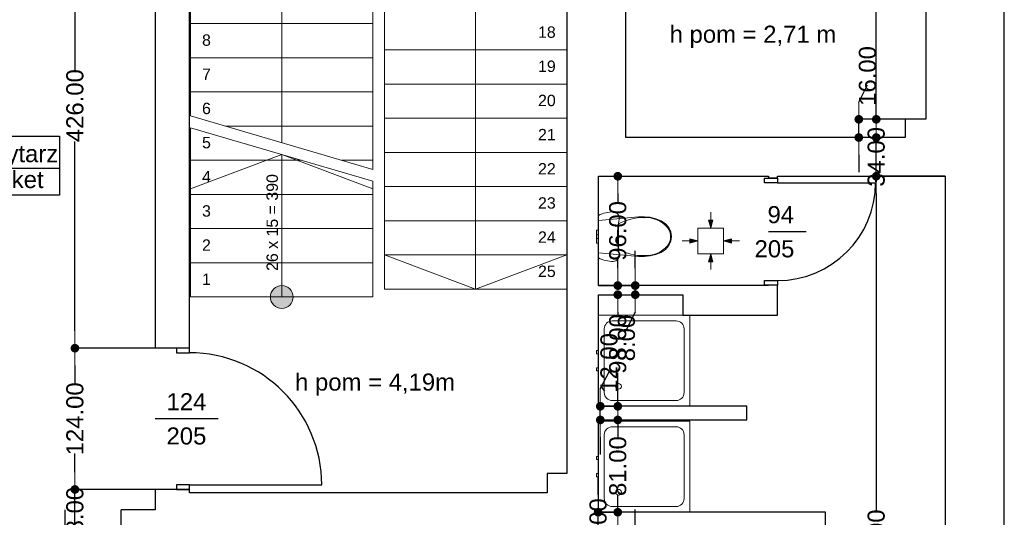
# Model space of a CAD drawing. Header units: millimetres. Extents: x -166872 to -65719, y 14266 to 44345.
# Tile 59 of 65: x -94558 to -85918, y 24374 to 28744. Entities that reach past the tile are written whole.
import ezdxf
from ezdxf.enums import TextEntityAlignment as Align

# ---------------------------------------------------------------- set-up
doc = ezdxf.new("R2010")
doc.units = ezdxf.units.MM
doc.header["$MEASUREMENT"] = 0
for name, color, linetype in [('Drzwi', 7, 'Continuous'), ('Linia', 7, 'Continuous'), ('Obiekt', 7, 'Continuous'), ('Strefa', 7, 'Continuous'), ('Słup', 7, 'Continuous'), ('Tekst', 7, 'Continuous'), ('Wymiary', 63, 'Continuous'), ('Ściana', 7, 'Continuous')]:
    doc.layers.add(name, color=color, linetype=linetype)
doc.styles.add('Arial', font='txt')
doc.styles.add('Times new roman', font='txt')
doc.dimstyles.new('GENERATED_STYLE__2', dxfattribs={"dimtxt": 150, "dimasz": 152, "dimexe": 0.18, "dimexo": 0, "dimgap": 0.09, "dimtad": 1, "dimlfac": 0.1, "dimzin": 0, "dimdsep": 46, "dimtxsty": 'Arial', "dimblk": 'ARROWHEAD_11', "dimblk1": 'ARROWHEAD_11', "dimblk2": 'ARROWHEAD_11', "dimcen": 0.09, "dimclrd": 114, "dimclre": 114, "dimclrt": 114, "dimazin": 0, "dimtfac": 1, "dimtdec": 4, "dimtmove": 0, "dimatfit": 3, "dimfxl": 1, "dimtolj": 1, "dimtzin": 0, "dimarcsym": 0})

# ---------------------------------------------------------------- blocks, each defined once
blk = doc.blocks.new('Korytarz_4_57_57', base_point=(-95010.3, 27439.4))
at = {"layer": 'Strefa'}
for p, q in [((-95744.4, 27722.2), (-94209.7, 27722.2)), ((-95744.4, 27203.6), (-95744.4, 27722.2)), ((-95707.7, 27696.3), (-95047, 27696.3)), ((-95707.7, 27470), (-95707.7, 27696.3)), ((-95047, 27696.3), (-95047, 27470)), ((-95010.3, 27722.2), (-95010.3, 27203.6)), ((-94209.7, 27722.2), (-94209.7, 27203.6)), ((-95744.4, 27439.4), (-94209.7, 27439.4)), ((-95047, 27470), (-95707.7, 27470)), ((-94209.7, 27203.6), (-95744.4, 27203.6))]:
    blk.add_line(p, q, dxfattribs=at)
at = {"layer": 'Strefa', "style": 'Arial'}
for tag, height, p in [('ROOM_NUMBER', 180, (-95377.4, 27594.3)), ('ROOM_NAME', 150, (-94610, 27567.8)), ('ROOM_CALC_AREA', 150, (-95377.4, 27340.6)), ('floor_f', 150, (-94610, 27340.7))]:
    blk.add_attdef(tag, text='', height=height, dxfattribs=at).set_placement(p, align=Align.MIDDLE_CENTER)
blk = doc.blocks.new('ARROWHEAD_11')
at = {"color": 0, "linetype": 'Continuous', "lineweight": 0}
blk.add_line((0, 0), (-1, 0), dxfattribs=at)
at = {"color": 0, "linetype": 'Continuous', "lineweight": 0, "const_width": 0.25, "flags": 128}
blk.add_lwpolyline([(-0.125, 0, 1), (0.125, 0, 1)], format="xyb", close=True, dxfattribs=at)
blk = doc.blocks.new('*D5918')
at = {"layer": 'Defpoints', "color": 0}
for p in [(-87041.5, 27369.3), (-86438, 27369.3), (-86698, 20649.3)]:
    blk.add_point(p, dxfattribs=at)
at = {"layer": 'Wymiary', "color": 114, "lineweight": -2}
for p, q in [((-86438, 27369.3), (-87041.7, 27369.3)), ((-87041.5, 27217.3), (-87041.5, 24434.8)), ((-87041.5, 20801.3), (-87041.5, 23811.5)), ((-86698, 20649.3), (-87041.7, 20649.3))]:
    blk.add_line(p, q, dxfattribs=at)
at = {"layer": 'Wymiary', "color": 114, "lineweight": -2, "xscale": 152, "yscale": 152, "zscale": 152}
for p, rotation in [((-87041.5, 27369.3), 90), ((-87041.5, 20649.3), 270)]:
    blk.add_blockref('ARROWHEAD_11', p, dxfattribs=dict(at, rotation=rotation))
at = {"layer": 'Wymiary', "color": 114, "lineweight": 13, "insert": (-87041.5, 24123.1), "char_height": 150, "attachment_point": 5, "rotation": 90, "style": 'Arial'}
blk.add_mtext('\\A1;672.00', dxfattribs=at)
blk = doc.blocks.new('*D5919')
at = {"layer": 'Defpoints', "color": 0}
for p in [(-87041.5, 27709.3), (-86788, 27709.3), (-86438, 27369.3)]:
    blk.add_point(p, dxfattribs=at)
at = {"layer": 'Wymiary', "color": 114, "lineweight": -2}
for p, q in [((-87041.5, 27861.3), (-87041.5, 28013.3)), ((-86788, 27709.3), (-87041.7, 27709.3)), ((-87041.5, 27369.3), (-87041.5, 27709.3)), ((-86438, 27369.3), (-87041.7, 27369.3)), ((-87041.5, 27217.3), (-87041.5, 27065.3))]:
    blk.add_line(p, q, dxfattribs=at)
at = {"layer": 'Wymiary', "color": 114, "lineweight": -2, "xscale": 152, "yscale": 152, "zscale": 152}
for p, rotation in [((-87041.5, 27709.3), 270), ((-87041.5, 27369.3), 90)]:
    blk.add_blockref('ARROWHEAD_11', p, dxfattribs=dict(at, rotation=rotation))
at = {"layer": 'Wymiary', "color": 114, "lineweight": 13, "insert": (-87041.5, 27539.3), "char_height": 150, "attachment_point": 5, "rotation": 90, "style": 'Arial'}
blk.add_mtext('\\A1;34.00', dxfattribs=at)
blk = doc.blocks.new('*D5920')
at = {"layer": 'Defpoints', "color": 0}
for p in [(-87194.8, 27869.3), (-86608, 27869.3), (-86788, 27709.3)]:
    blk.add_point(p, dxfattribs=at)
at = {"layer": 'Wymiary', "color": 114, "lineweight": -2}
for p, q in [((-87194.8, 28021.3), (-87118.2, 28173.3)), ((-86608, 27869.3), (-87195, 27869.3)), ((-87194.8, 27709.3), (-87194.8, 27869.3)), ((-86788, 27709.3), (-87195, 27709.3)), ((-87194.8, 27557.3), (-87194.8, 27405.3))]:
    blk.add_line(p, q, dxfattribs=at)
at = {"layer": 'Wymiary', "color": 114, "lineweight": -2, "xscale": 152, "yscale": 152, "zscale": 152}
for p, rotation in [((-87194.8, 27869.3), 270), ((-87194.8, 27709.3), 90)]:
    blk.add_blockref('ARROWHEAD_11', p, dxfattribs=dict(at, rotation=rotation))
at = {"layer": 'Wymiary', "color": 114, "lineweight": 13, "insert": (-87118.2, 28250), "char_height": 150, "attachment_point": 5, "rotation": 90, "style": 'Arial'}
blk.add_mtext('\\A1;16.00', dxfattribs=at)
blk = doc.blocks.new('*D5921')
at = {"layer": 'Defpoints', "color": 0}
for p in [(-87041.5, 31299.3), (-86608, 31299.3), (-86608, 27869.3)]:
    blk.add_point(p, dxfattribs=at)
at = {"layer": 'Wymiary', "color": 114, "lineweight": -2}
for p, q in [((-86608, 31299.3), (-87041.7, 31299.3)), ((-87041.5, 31147.3), (-87041.5, 30009.3)), ((-87041.5, 28021.3), (-87041.5, 29387)), ((-86608, 27869.3), (-87041.7, 27869.3))]:
    blk.add_line(p, q, dxfattribs=at)
at = {"layer": 'Wymiary', "color": 114, "lineweight": -2, "xscale": 152, "yscale": 152, "zscale": 152}
for p, rotation in [((-87041.5, 31299.3), 90), ((-87041.5, 27869.3), 270)]:
    blk.add_blockref('ARROWHEAD_11', p, dxfattribs=dict(at, rotation=rotation))
at = {"layer": 'Wymiary', "color": 114, "lineweight": 13, "insert": (-87041.5, 29698.1), "char_height": 150, "attachment_point": 5, "rotation": 90, "style": 'Arial'}
blk.add_mtext('\\A1;343.00', dxfattribs=at)
blk = doc.blocks.new('*D5926')
at = {"layer": 'Defpoints', "color": 0}
for p in [(-89478, 24139.3), (-89156.4, 24139.3), (-89478, 24009.3)]:
    blk.add_point(p, dxfattribs=at)
at = {"layer": 'Wymiary', "color": 114, "lineweight": -2}
for p, q in [((-89156.4, 24291.3), (-89156.4, 24443.3)), ((-89478, 24139.3), (-89156.2, 24139.3)), ((-89156.4, 24009.3), (-89156.4, 24139.3)), ((-89478, 24009.3), (-89156.2, 24009.3)), ((-89156.4, 23857.3), (-89233.1, 23705.3))]:
    blk.add_line(p, q, dxfattribs=at)
at = {"layer": 'Wymiary', "color": 114, "lineweight": -2, "xscale": 152, "yscale": 152, "zscale": 152}
for p, rotation in [((-89156.4, 24139.3), 270), ((-89156.4, 24009.3), 90)]:
    blk.add_blockref('ARROWHEAD_11', p, dxfattribs=dict(at, rotation=rotation))
at = {"layer": 'Wymiary', "color": 114, "lineweight": 13, "insert": (-89233.1, 23628.6), "char_height": 150, "attachment_point": 5, "rotation": 90, "style": 'Arial'}
blk.add_mtext('\\A1;13.00', dxfattribs=at)
blk = doc.blocks.new('*D5927')
at = {"layer": 'Defpoints', "color": 0}
for p in [(-89482.3, 24419.3), (-89478, 24419.3), (-89478, 24139.3)]:
    blk.add_point(p, dxfattribs=at)
at = {"layer": 'Wymiary', "color": 114, "lineweight": -2}
for p, q in [((-89482.3, 24571.3), (-89482.3, 24723.3)), ((-89478, 24419.3), (-89482.5, 24419.3)), ((-89482.3, 24139.3), (-89482.3, 24419.3)), ((-89478, 24139.3), (-89482.5, 24139.3)), ((-89482.3, 23987.3), (-89482.3, 23835.3))]:
    blk.add_line(p, q, dxfattribs=at)
at = {"layer": 'Wymiary', "color": 114, "lineweight": -2, "xscale": 152, "yscale": 152, "zscale": 152}
for p, rotation in [((-89482.3, 24419.3), 270), ((-89482.3, 24139.3), 90)]:
    blk.add_blockref('ARROWHEAD_11', p, dxfattribs=dict(at, rotation=rotation))
at = {"layer": 'Wymiary', "color": 114, "lineweight": 13, "insert": (-89482.3, 24279.3), "char_height": 150, "attachment_point": 5, "rotation": 90, "style": 'Arial'}
blk.add_mtext('\\A1;28.00', dxfattribs=at)
blk = doc.blocks.new('*D5928')
at = {"layer": 'Defpoints', "color": 0}
for p in [(-89478, 25229.3), (-89309.8, 25229.3), (-89478, 24419.3)]:
    blk.add_point(p, dxfattribs=at)
at = {"layer": 'Wymiary', "color": 114, "lineweight": -2}
for p, q in [((-89309.8, 25381.3), (-89309.8, 25533.3)), ((-89478, 25229.3), (-89309.7, 25229.3)), ((-89309.8, 25229.3), (-89309.8, 25077.3)), ((-89309.8, 24419.3), (-89309.8, 24571.3)), ((-89478, 24419.3), (-89309.7, 24419.3)), ((-89309.8, 24267.3), (-89309.8, 24115.3))]:
    blk.add_line(p, q, dxfattribs=at)
at = {"layer": 'Wymiary', "color": 114, "lineweight": -2, "xscale": 152, "yscale": 152, "zscale": 152}
for p, rotation in [((-89309.8, 25229.3), 270), ((-89309.8, 24419.3), 90)]:
    blk.add_blockref('ARROWHEAD_11', p, dxfattribs=dict(at, rotation=rotation))
at = {"layer": 'Wymiary', "color": 114, "lineweight": 13, "insert": (-89309.8, 24824.3), "char_height": 150, "attachment_point": 5, "rotation": 90, "style": 'Arial'}
blk.add_mtext('\\A1;81.00', dxfattribs=at)
blk = doc.blocks.new('*D5929')
at = {"layer": 'Defpoints', "color": 0}
for p in [(-89478, 25349.3), (-89463.2, 25349.3), (-89478, 25229.3)]:
    blk.add_point(p, dxfattribs=at)
at = {"layer": 'Wymiary', "color": 114, "lineweight": -2}
for p, q in [((-89463.2, 25501.3), (-89386.5, 25653.3)), ((-89478, 25349.3), (-89463, 25349.3)), ((-89463.2, 25229.3), (-89463.2, 25349.3)), ((-89478, 25229.3), (-89463, 25229.3)), ((-89463.2, 25077.3), (-89463.2, 24925.3))]:
    blk.add_line(p, q, dxfattribs=at)
at = {"layer": 'Wymiary', "color": 114, "lineweight": -2, "xscale": 152, "yscale": 152, "zscale": 152}
for p, rotation in [((-89463.2, 25349.3), 270), ((-89463.2, 25229.3), 90)]:
    blk.add_blockref('ARROWHEAD_11', p, dxfattribs=dict(at, rotation=rotation))
at = {"layer": 'Wymiary', "color": 114, "lineweight": 13, "insert": (-89386.5, 25730), "char_height": 150, "attachment_point": 5, "rotation": 90, "style": 'Arial'}
blk.add_mtext('\\A1;12.00', dxfattribs=at)
blk = doc.blocks.new('*D5930')
at = {"layer": 'Defpoints', "color": 0}
for p in [(-89478, 26329.3), (-89309.8, 26329.3), (-89478, 25349.3)]:
    blk.add_point(p, dxfattribs=at)
at = {"layer": 'Wymiary', "color": 114, "lineweight": -2}
for p, q in [((-89478, 26329.3), (-89309.7, 26329.3)), ((-89309.8, 26177.3), (-89309.8, 26149.2)), ((-89309.8, 25501.3), (-89309.8, 25643.3)), ((-89478, 25349.3), (-89309.7, 25349.3))]:
    blk.add_line(p, q, dxfattribs=at)
at = {"layer": 'Wymiary', "color": 114, "lineweight": -2, "xscale": 152, "yscale": 152, "zscale": 152}
for p, rotation in [((-89309.8, 26329.3), 90), ((-89309.8, 25349.3), 270)]:
    blk.add_blockref('ARROWHEAD_11', p, dxfattribs=dict(at, rotation=rotation))
at = {"layer": 'Wymiary', "color": 114, "lineweight": 13, "insert": (-89309.8, 25896.2), "char_height": 150, "attachment_point": 5, "rotation": 90, "style": 'Arial'}
blk.add_mtext('\\A1;98.00', dxfattribs=at)
blk = doc.blocks.new('*D5931')
at = {"layer": 'Defpoints', "color": 0}
for p in [(-89478, 26409.3), (-89156.5, 26409.3), (-89478, 26329.3)]:
    blk.add_point(p, dxfattribs=at)
at = {"layer": 'Wymiary', "color": 114, "lineweight": -2}
for p, q in [((-89156.5, 26561.3), (-89156.5, 26713.3)), ((-89478, 26409.3), (-89156.3, 26409.3)), ((-89156.5, 26329.3), (-89156.5, 26409.3)), ((-89478, 26329.3), (-89156.3, 26329.3)), ((-89156.5, 26177.3), (-89233.2, 26025.3))]:
    blk.add_line(p, q, dxfattribs=at)
at = {"layer": 'Wymiary', "color": 114, "lineweight": -2, "xscale": 152, "yscale": 152, "zscale": 152}
for p, rotation in [((-89156.5, 26409.3), 270), ((-89156.5, 26329.3), 90)]:
    blk.add_blockref('ARROWHEAD_11', p, dxfattribs=dict(at, rotation=rotation))
at = {"layer": 'Wymiary', "color": 114, "lineweight": 13, "insert": (-89233.2, 25948.6), "char_height": 150, "attachment_point": 5, "rotation": 90, "style": 'Arial'}
blk.add_mtext('\\A1;8.00', dxfattribs=at)
blk = doc.blocks.new('*D5932')
at = {"layer": 'Defpoints', "color": 0}
for p in [(-89478, 27369.3), (-89309.8, 27369.3), (-89478, 26409.3)]:
    blk.add_point(p, dxfattribs=at)
at = {"layer": 'Wymiary', "color": 114, "lineweight": -2}
for p, q in [((-89478, 27369.3), (-89309.7, 27369.3)), ((-89309.8, 27217.3), (-89309.8, 27142.2)), ((-89309.8, 26561.3), (-89309.8, 26636.4)), ((-89478, 26409.3), (-89309.7, 26409.3))]:
    blk.add_line(p, q, dxfattribs=at)
at = {"layer": 'Wymiary', "color": 114, "lineweight": -2, "xscale": 152, "yscale": 152, "zscale": 152}
for p, rotation in [((-89309.8, 27369.3), 90), ((-89309.8, 26409.3), 270)]:
    blk.add_blockref('ARROWHEAD_11', p, dxfattribs=dict(at, rotation=rotation))
at = {"layer": 'Wymiary', "color": 114, "lineweight": 13, "insert": (-89309.8, 26889.3), "char_height": 150, "attachment_point": 5, "rotation": 90, "style": 'Arial'}
blk.add_mtext('\\A1;96.00', dxfattribs=at)
blk = doc.blocks.new('*D5953')
at = {"layer": 'Defpoints', "color": 0}
for p in [(-94073.2, 24619.3), (-93368, 24619.3), (-93368, 24139.3)]:
    blk.add_point(p, dxfattribs=at)
at = {"layer": 'Wymiary', "color": 114, "lineweight": -2}
for p, q in [((-94073.2, 24771.3), (-94073.2, 24923.3)), ((-93368, 24619.3), (-94073.4, 24619.3)), ((-94073.2, 24139.3), (-94073.2, 24619.3)), ((-93368, 24139.3), (-94073.4, 24139.3)), ((-94073.2, 23987.3), (-94073.2, 23835.3))]:
    blk.add_line(p, q, dxfattribs=at)
at = {"layer": 'Wymiary', "color": 114, "lineweight": -2, "xscale": 152, "yscale": 152, "zscale": 152}
for p, rotation in [((-94073.2, 24619.3), 270), ((-94073.2, 24139.3), 90)]:
    blk.add_blockref('ARROWHEAD_11', p, dxfattribs=dict(at, rotation=rotation))
at = {"layer": 'Wymiary', "color": 114, "lineweight": 13, "insert": (-94073.2, 24379.3), "char_height": 150, "attachment_point": 5, "rotation": 90, "style": 'Arial'}
blk.add_mtext('\\A1;48.00', dxfattribs=at)
blk = doc.blocks.new('*D5954')
at = {"layer": 'Defpoints', "color": 0}
for p in [(-94073.2, 25859.3), (-93368, 25859.3), (-93368, 24619.3)]:
    blk.add_point(p, dxfattribs=at)
at = {"layer": 'Wymiary', "color": 114, "lineweight": -2}
for p, q in [((-93368, 25859.3), (-94073.4, 25859.3)), ((-94073.2, 25707.3), (-94073.2, 25543.5)), ((-94073.2, 24771.3), (-94073.2, 24935.2)), ((-93368, 24619.3), (-94073.4, 24619.3))]:
    blk.add_line(p, q, dxfattribs=at)
at = {"layer": 'Wymiary', "color": 114, "lineweight": -2, "xscale": 152, "yscale": 152, "zscale": 152}
for p, rotation in [((-94073.2, 25859.3), 90), ((-94073.2, 24619.3), 270)]:
    blk.add_blockref('ARROWHEAD_11', p, dxfattribs=dict(at, rotation=rotation))
at = {"layer": 'Wymiary', "color": 114, "lineweight": 13, "insert": (-94073.2, 25239.3), "char_height": 150, "attachment_point": 5, "rotation": 90, "style": 'Arial'}
blk.add_mtext('\\A1;124.00', dxfattribs=at)
blk = doc.blocks.new('*D5955')
at = {"layer": 'Defpoints', "color": 0}
for p in [(-94073.2, 30119.3), (-93658, 30119.3), (-93368, 25859.3)]:
    blk.add_point(p, dxfattribs=at)
at = {"layer": 'Wymiary', "color": 114, "lineweight": -2}
for p, q in [((-93658, 30119.3), (-94073.4, 30119.3)), ((-94073.2, 29967.3), (-94073.2, 28303.5)), ((-94073.2, 26011.3), (-94073.2, 27675.1)), ((-93368, 25859.3), (-94073.4, 25859.3))]:
    blk.add_line(p, q, dxfattribs=at)
at = {"layer": 'Wymiary', "color": 114, "lineweight": -2, "xscale": 152, "yscale": 152, "zscale": 152}
for p, rotation in [((-94073.2, 30119.3), 90), ((-94073.2, 25859.3), 270)]:
    blk.add_blockref('ARROWHEAD_11', p, dxfattribs=dict(at, rotation=rotation))
at = {"layer": 'Wymiary', "color": 114, "lineweight": 13, "insert": (-94073.2, 27989.3), "char_height": 150, "attachment_point": 5, "rotation": 90, "style": 'Arial'}
blk.add_mtext('\\A1;426.00', dxfattribs=at)

msp = doc.modelspace()

# ---------------------------------------------------------------- hatches: boundary and pattern name
at = {"layer": 'Linia', "linetype": 'Continuous', "lineweight": 13}
for points in [[(-88493.839, 26913.919), (-88474.996, 26983.87), (-88512.496, 26983.92)], [(-88606.789, 26801.419), (-88676.765, 26820.169), (-88676.765, 26782.669)], [(-88381.489, 26801.419), (-88311.513, 26782.669), (-88311.513, 26820.169)], [(-88493.839, 26688.919), (-88512.496, 26618.918), (-88474.996, 26618.968)]]:
    msp.add_hatch(color=256, dxfattribs=at).paths.add_polyline_path(points)
at = {"layer": 'Obiekt', "linetype": 'Continuous'}
msp.add_hatch(color=256, dxfattribs=at).paths.add_polyline_path([(-92157.975, 26309.281, 1), (-92357.975, 26309.281, 1)])

# ---------------------------------------------------------------- linework, layer by layer
at = {"layer": 'Drzwi'}
for p, q in [((-88023.019, 27312.61), (-88023.019, 27352.61)), ((-88023.019, 27352.61), (-87908.019, 27352.61)), ((-87908.019, 27312.61), (-88023.019, 27312.61)), ((-87908.019, 27352.61), (-87988.019, 27352.61)), ((-87908.019, 27352.61), (-87908.019, 27312.61)), ((-87908.019, 27312.61), (-87048.019, 27312.61)), ((-88023.019, 26412.61), (-88023.019, 26452.61)), ((-88023.019, 26452.61), (-87908.019, 26452.61)), ((-87908.019, 26452.61), (-87908.019, 26412.61)), ((-87908.019, 26412.61), (-88023.019, 26412.61)), ((-87908.019, 26412.61), (-87988.019, 26412.61)), ((-93183.019, 25859.32), (-93183.019, 25819.32)), ((-93068.019, 25859.32), (-93183.019, 25859.32)), ((-93068.019, 25859.32), (-93183.019, 25859.32)), ((-93068.019, 25819.32), (-93068.019, 25859.32)), ((-93183.019, 25819.32), (-93068.019, 25819.32)), ((-93068.019, 24659.32), (-93183.019, 24659.32)), ((-93183.019, 24659.32), (-93183.019, 24619.32)), ((-93068.019, 24619.32), (-93068.019, 24659.32)), ((-93068.019, 24659.32), (-91908.019, 24659.32)), ((-93183.019, 24619.32), (-93068.019, 24619.32)), ((-93068.019, 24619.32), (-93183.019, 24619.32))]:
    msp.add_line(p, q, dxfattribs=at)
for centre, radius, start, end in [((-87908.019, 27312.61), 860, 270, 0), ((-93068.019, 24659.32), 1160, 0, 90)]:
    msp.add_arc(centre, radius, start, end, dxfattribs=at)
at = {"layer": 'Linia', "lineweight": 13}
for p, q in [((-88493.654, 27052.809), (-88493.746, 26983.895)), ((-88493.839, 26913.919), (-88512.496, 26983.92)), ((-88512.496, 26983.92), (-88474.996, 26983.87)), ((-88493.839, 26913.919), (-88474.996, 26983.87)), ((-88381.489, 26913.769), (-88606.489, 26913.769)), ((-88606.489, 26913.769), (-88606.489, 26689.069)), ((-88381.489, 26689.069), (-88381.489, 26913.769)), ((-88745.68, 26801.419), (-88676.765, 26801.419)), ((-88606.789, 26801.419), (-88676.765, 26820.169)), ((-88676.765, 26782.669), (-88676.765, 26820.169)), ((-88606.789, 26801.419), (-88676.765, 26782.669)), ((-88381.489, 26801.419), (-88311.513, 26820.169)), ((-88381.489, 26801.419), (-88311.513, 26782.669)), ((-88311.513, 26820.169), (-88311.513, 26782.669)), ((-88242.599, 26801.419), (-88311.513, 26801.419)), ((-88606.489, 26688.769), (-88381.489, 26688.769)), ((-88493.839, 26688.919), (-88512.496, 26618.918)), ((-88474.996, 26618.968), (-88512.496, 26618.918)), ((-88493.839, 26688.919), (-88474.996, 26618.968)), ((-88493.654, 26550.028), (-88493.746, 26618.943))]:
    msp.add_line(p, q, dxfattribs=at)
at = {"layer": 'Obiekt', "lineweight": 20}
for p, q in [((-93057.975, 27899.281), (-93057.975, 31469.281)), ((-89757.975, 31469.281), (-89757.975, 26379.281)), ((-92257.975, 27664.281), (-92257.975, 30769.281)), ((-90557.975, 30769.281), (-90557.975, 26379.281)), ((-91457.975, 27429.281), (-91457.975, 30069.281)), ((-91357.975, 30069.281), (-91357.975, 26379.281)), ((-93057.975, 28709.281), (-91457.975, 28709.281)), ((-89757.975, 28479.281), (-91357.975, 28479.281)), ((-93057.975, 28409.281), (-91457.975, 28409.281)), ((-89757.975, 28179.281), (-91357.975, 28179.281)), ((-93057.975, 28109.281), (-91457.975, 28109.281)), ((-93057.975, 27899.281), (-91457.975, 27429.281)), ((-89757.975, 27879.281), (-91357.975, 27879.281)), ((-93057.975, 26309.281), (-93057.975, 27795.056)), ((-93057.975, 27795.056), (-91457.975, 27325.056)), ((-92751.592, 27809.281), (-91457.975, 27809.281)), ((-89757.975, 27579.281), (-91357.975, 27579.281)), ((-92257.975, 27560.056), (-93057.975, 27260.056)), ((-93057.975, 27509.281), (-92085.125, 27509.281)), ((-92257.975, 26309.281), (-92257.975, 27560.056)), ((-92257.975, 27560.056), (-91457.975, 27260.056)), ((-91730.315, 27509.281), (-91457.975, 27509.281)), ((-91457.975, 26309.281), (-91457.975, 27325.056)), ((-89757.975, 27279.281), (-91357.975, 27279.281)), ((-93057.975, 27209.281), (-91457.975, 27209.281)), ((-89757.975, 26979.281), (-91357.975, 26979.281)), ((-93057.975, 26909.281), (-91457.975, 26909.281)), ((-89757.975, 26679.281), (-91357.975, 26679.281)), ((-90557.975, 26379.281), (-91357.975, 26679.281)), ((-90557.975, 26379.281), (-89757.975, 26679.281)), ((-93057.975, 26609.281), (-91457.975, 26609.281)), ((-89757.975, 26379.281), (-91357.975, 26379.281)), ((-89757.975, 26379.281), (-91357.975, 26379.281)), ((-93057.975, 26309.281), (-91457.975, 26309.281)), ((-93057.975, 26309.281), (-91457.975, 26309.281))]:
    msp.add_line(p, q, dxfattribs=at)
at = {"layer": 'Obiekt', "lineweight": 5}
for p, q in [((-89431.633, 27044.599), (-89447.435, 27039.313)), ((-89415.548, 27048.95), (-89431.633, 27044.599)), ((-89399.236, 27052.349), (-89415.548, 27048.95)), ((-89382.752, 27054.785), (-89399.236, 27052.349)), ((-89366.154, 27056.251), (-89382.752, 27054.785)), ((-89349.498, 27056.739), (-89366.154, 27056.251)), ((-89337.964, 27055.456), (-89349.498, 27056.739)), ((-89326.993, 27051.671), (-89337.964, 27055.456)), ((-89317.12, 27045.569), (-89326.993, 27051.671)), ((-89308.829, 27037.447), (-89317.12, 27045.569)), ((-89462.9, 27033.108), (-89477.975, 27026.007)), ((-89477.975, 27026.007), (-89477.975, 26652.471)), ((-89127.592, 27012.587), (-89477.975, 26980.214)), ((-89477.975, 26980.214), (-89477.975, 26698.264)), ((-89447.435, 27039.313), (-89462.9, 27033.108)), ((-89302.522, 27027.702), (-89308.829, 27037.447)), ((-89304.806, 26955.455), (-89298.025, 26993.739)), ((-89298.509, 27016.809), (-89302.522, 27027.702)), ((-89296.985, 27005.301), (-89298.509, 27016.809)), ((-89298.025, 26993.739), (-89296.985, 27005.301)), ((-89075.895, 27014.15), (-89127.592, 27012.587)), ((-89024.55, 27008.663), (-89075.895, 27014.15)), ((-88974.803, 26996.258), (-89024.55, 27008.663)), ((-88927.865, 26977.237), (-88974.803, 26996.258)), ((-88890.669, 26951.639), (-88927.865, 26977.237)), ((-89497.975, 26879.544), (-89497.975, 26896.239)), ((-89477.975, 26896.239), (-89497.975, 26896.239)), ((-89497.975, 26855.239), (-89497.975, 26879.544)), ((-89477.975, 26879.544), (-89477.975, 26896.239)), ((-89477.975, 26855.239), (-89477.975, 26879.544)), ((-89313.555, 26839.239), (-89312.581, 26878.108)), ((-89312.581, 26878.108), (-89309.663, 26916.878)), ((-89309.663, 26916.878), (-89304.806, 26955.455)), ((-89304.932, 26948.181), (-89304.932, 26839.239)), ((-88862.151, 26918.596), (-88890.669, 26951.639)), ((-88873.425, 26920.315), (-88873.425, 26920.316)), ((-88844.191, 26880.288), (-88862.151, 26918.596)), ((-88837.974, 26839.239), (-88844.191, 26880.288)), ((-89497.975, 26850.553), (-89497.975, 26855.239)), ((-89477.975, 26855.239), (-89497.975, 26855.239)), ((-89497.975, 26839.239), (-89497.975, 26850.553)), ((-89497.975, 26827.925), (-89497.975, 26839.239)), ((-89497.975, 26823.239), (-89497.975, 26827.925)), ((-89477.975, 26823.239), (-89497.975, 26823.239)), ((-89497.975, 26798.934), (-89497.975, 26823.239)), ((-89497.975, 26782.239), (-89497.975, 26798.934)), ((-89477.975, 26850.553), (-89477.975, 26855.239)), ((-89477.975, 26839.239), (-89477.975, 26850.553)), ((-89477.975, 26827.925), (-89477.975, 26839.239)), ((-89477.975, 26823.239), (-89477.975, 26827.925)), ((-89477.975, 26798.934), (-89477.975, 26823.239)), ((-89477.975, 26782.239), (-89477.975, 26798.934)), ((-89312.581, 26800.371), (-89313.555, 26839.239)), ((-89309.663, 26761.6), (-89312.581, 26800.371)), ((-89304.932, 26839.239), (-89304.932, 26730.298)), ((-88862.151, 26759.882), (-88844.191, 26798.191)), ((-88846.614, 26839.24), (-88846.614, 26839.239)), ((-88844.191, 26798.191), (-88837.974, 26839.239)), ((-89477.975, 26782.239), (-89497.975, 26782.239)), ((-89477.975, 26698.264), (-89127.592, 26665.891)), ((-89304.806, 26723.024), (-89309.663, 26761.6)), ((-89298.025, 26684.739), (-89304.806, 26723.024)), ((-88974.803, 26682.221), (-88927.865, 26701.241)), ((-88927.865, 26701.241), (-88890.669, 26726.839)), ((-88890.669, 26726.839), (-88862.151, 26759.882)), ((-89477.975, 26652.471), (-89462.9, 26645.37)), ((-89462.9, 26645.37), (-89447.435, 26639.165)), ((-89447.435, 26639.165), (-89431.633, 26633.879)), ((-89431.633, 26633.879), (-89415.548, 26629.528)), ((-89415.548, 26629.528), (-89399.236, 26626.129)), ((-89399.236, 26626.129), (-89382.752, 26623.693)), ((-89382.752, 26623.693), (-89366.154, 26622.228)), ((-89366.154, 26622.228), (-89349.498, 26621.739)), ((-89349.498, 26621.739), (-89337.964, 26623.022)), ((-89337.964, 26623.022), (-89326.993, 26626.807)), ((-89326.993, 26626.807), (-89317.12, 26632.909)), ((-89317.12, 26632.909), (-89308.829, 26641.032)), ((-89308.829, 26641.032), (-89302.522, 26650.777)), ((-89302.522, 26650.777), (-89298.509, 26661.669)), ((-89298.509, 26661.669), (-89296.985, 26673.177)), ((-89296.985, 26673.177), (-89298.025, 26684.739)), ((-89127.592, 26665.891), (-89075.895, 26664.328)), ((-89075.895, 26664.328), (-89024.55, 26669.815)), ((-89024.55, 26669.815), (-88974.803, 26682.221)), ((-88677.975, 26149.32), (-89477.975, 26149.32)), ((-89477.975, 26149.32), (-89477.975, 25349.32)), ((-88797.975, 26099.32), (-89357.975, 26099.32)), ((-88677.975, 25349.32), (-88677.975, 26149.32)), ((-89427.975, 26029.32), (-89427.975, 25469.32)), ((-88727.975, 25469.32), (-88727.975, 26029.32)), ((-89477.975, 25837.82), (-89497.975, 25837.82)), ((-89497.975, 25837.82), (-89497.975, 25810.82)), ((-89477.975, 25810.82), (-89477.975, 25837.82)), ((-89497.975, 25810.82), (-89477.975, 25810.82)), ((-89477.975, 25687.82), (-89497.975, 25687.82)), ((-89497.975, 25687.82), (-89497.975, 25660.82)), ((-89497.975, 25660.82), (-89477.975, 25660.82)), ((-89477.975, 25660.82), (-89477.975, 25687.82)), ((-89477.975, 25349.32), (-88677.975, 25349.32)), ((-89357.975, 25399.32), (-88797.975, 25399.32)), ((-88677.975, 25219.32), (-89477.975, 25219.32)), ((-89477.975, 25219.32), (-89477.975, 24419.32)), ((-88797.975, 25169.32), (-89357.975, 25169.32)), ((-88677.975, 24419.32), (-88677.975, 25219.32)), ((-89427.975, 25099.32), (-89427.975, 24539.32)), ((-88727.975, 24539.32), (-88727.975, 25099.32)), ((-89477.975, 24907.82), (-89497.975, 24907.82)), ((-89497.975, 24907.82), (-89497.975, 24880.82)), ((-89477.975, 24880.82), (-89477.975, 24907.82)), ((-89497.975, 24880.82), (-89477.975, 24880.82)), ((-89477.975, 24757.82), (-89497.975, 24757.82)), ((-89497.975, 24757.82), (-89497.975, 24730.82)), ((-89497.975, 24730.82), (-89477.975, 24730.82)), ((-89477.975, 24730.82), (-89477.975, 24757.82)), ((-89357.975, 24469.32), (-88797.975, 24469.32)), ((-89477.975, 24419.32), (-88677.975, 24419.32))]:
    msp.add_line(p, q, dxfattribs=at)
at = {"layer": 'Obiekt'}
for p, q in [((-87656.64, 26882.61), (-87988.019, 26882.61)), ((-92816.64, 25239.32), (-93368.019, 25239.32)), ((-94158.019, 23887.942), (-94158.019, 24439.32))]:
    msp.add_line(p, q, dxfattribs=at)
at = {"layer": 'Obiekt', "lineweight": 20}
msp.add_circle((-92257.975, 26309.281), 100, dxfattribs=at)
at = {"layer": 'Obiekt', "lineweight": 5}
for centre in [(-89302.975, 25524.32), (-89302.975, 24594.32)]:
    msp.add_circle(centre, 25, dxfattribs=at)
for centre, radius, start, end in [((-89090.038, 26581.144), 425.383, 88.6460694, 120.3482343), ((-89065.671, 26749.779), 256.976, 41.5755016, 93.1951521), ((-88985.217, 26838.427), 138.562, 0.3355935, 36.2228111), ((-88985.22, 26840.052), 138.565, 323.7771962, 359.6644138), ((-89090.038, 27097.335), 425.383, 239.6517657, 271.3539306), ((-89065.671, 26928.7), 256.976, 266.8048479, 318.4244984), ((-89357.975, 26029.32), 70, 90, 180), ((-88797.975, 26029.32), 70, 0, 90), ((-89357.975, 25469.32), 70, 180, 270), ((-88797.975, 25469.32), 70, 270, 0), ((-89357.975, 25099.32), 70, 90, 180), ((-88797.975, 25099.32), 70, 0, 90), ((-89357.975, 24539.32), 70, 180, 270), ((-88797.975, 24539.32), 70, 270, 0)]:
    msp.add_arc(centre, radius, start, end, dxfattribs=at)
for p in [(-89079.99, 27006.275), (-89304.932, 26948.181), (-88873.425, 26758.163), (-89079.99, 26672.203)]:
    msp.add_point(p, dxfattribs=at)
at = {"layer": 'Słup'}
for p, q in [((-86788.019, 27869.32), (-86788.019, 27709.32)), ((-86608.019, 27869.32), (-86788.019, 27869.32)), ((-88738.019, 26329.32), (-88738.019, 26149.32)), ((-87908.019, 26149.32), (-87908.019, 26329.32)), ((-88738.019, 26149.32), (-87988.019, 26149.32)), ((-87988.019, 26149.32), (-87908.019, 26149.32)), ((-89927.975, 24759.32), (-89927.975, 24589.32)), ((-89757.975, 24759.32), (-89927.975, 24759.32))]:
    msp.add_line(p, q, dxfattribs=at)
at = {"layer": 'Ściana'}
for p, q in [((-87908.019, 27352.61), (-87988.019, 27352.61)), ((-87908.019, 26412.61), (-87988.019, 26412.61)), ((-93183.019, 25859.32), (-93368.019, 25859.32)), ((-93068.019, 25859.32), (-93183.019, 25859.32)), ((-93183.019, 24619.32), (-93368.019, 24619.32)), ((-93068.019, 24619.32), (-93183.019, 24619.32)), ((-93668.019, 24254.32), (-93668.019, 24439.32))]:
    msp.add_line(p, q, dxfattribs=at)
at = {"layer": 'Ściana', "flags": 128}
for points in [[(-93068.019, 25859.32), (-93068.019, 31499.32)], [(-89757.975, 31499.32), (-89757.975, 27369.32)], [(-85918.019, 27709.32), (-85918.019, 31469.32)], [(-89237.975, 27709.32), (-89237.975, 31299.32)], [(-86608.019, 31299.32), (-86608.019, 27869.32)], [(-93368.019, 30119.32), (-93368.019, 25859.32)], [(-86788.019, 27709.32), (-89237.975, 27709.32)], [(-85918.019, 16399.32), (-85918.019, 27709.32)], [(-89757.975, 27369.32), (-89757.975, 24759.32)], [(-89477.975, 26409.32), (-89477.975, 27369.32)], [(-89477.975, 27369.32), (-87988.019, 27369.32)], [(-87988.019, 27369.32), (-87988.019, 27352.61)], [(-87908.019, 27369.32), (-86438.019, 27369.32)], [(-87908.019, 27352.61), (-87908.019, 27369.32)], [(-86438.019, 27369.32), (-86438.019, 20649.32)], [(-87988.019, 26409.32), (-89477.975, 26409.32)], [(-87988.019, 26412.61), (-87988.019, 26409.32)], [(-87908.019, 26329.32), (-87908.019, 26412.61)], [(-89477.975, 25349.32), (-89477.975, 26329.32)], [(-89477.975, 26329.32), (-88738.019, 26329.32)], [(-88178.019, 25349.32), (-89477.975, 25349.32)], [(-88178.019, 25229.32), (-88178.019, 25349.32)], [(-89477.975, 24589.32), (-89477.975, 25229.32)], [(-89477.975, 25229.32), (-88178.019, 25229.32)], [(-93368.019, 24619.32), (-93368.019, 24439.32)], [(-93068.019, 24589.32), (-93068.019, 24619.32)], [(-89927.975, 24589.32), (-93068.019, 24589.32)], [(-89477.975, 24419.32), (-89477.975, 24589.32)], [(-93368.019, 24439.32), (-93668.019, 24439.32)], [(-87488.019, 24419.32), (-89477.975, 24419.32)], [(-87488.019, 24139.32), (-87488.019, 24419.32)]]:
    msp.add_lwpolyline(points, dxfattribs=at)
at = {"layer": 'Ściana'}
msp.add_arc((-140453.307, -84742.896), 130967.865, 57.19530479, 68.83493994, dxfattribs=at)

# ---------------------------------------------------------------- block references
at = {"layer": 'Strefa'}
ref = msp.add_blockref('Korytarz_4_57_57', (-95010.338, 27439.362), dxfattribs=at)
ref.add_attrib('ROOM_NAME', 'Korytarz', dxfattribs={"color": 7, "height": 150, "style": 'Arial'}).set_placement((-94610.018, 27567.762), align=Align.MIDDLE_CENTER)
ref.add_attrib('ROOM_NUMBER', '4/57', dxfattribs={"color": 7, "height": 180, "style": 'Arial'}).set_placement((-95377.358, 27594.31), align=Align.MIDDLE_CENTER)
ref.add_attrib('ROOM_CALC_AREA', '49 m2', dxfattribs={"color": 7, "height": 150, "style": 'Arial'}).set_placement((-95377.358, 27340.628), align=Align.MIDDLE_CENTER)
ref.add_attrib('floor_f', 'tarket', dxfattribs={"color": 7, "height": 150, "style": 'Arial'}).set_placement((-94610.018, 27340.679), align=Align.MIDDLE_CENTER)

# ---------------------------------------------------------------- texts
at = {"layer": 'Obiekt', "lineweight": 20, "char_height": 100, "attachment_point": 4, "style": 'Arial'}
for s, insert in [('\\A1;{\\fArial|b0|i0|c238|p38;18}', (-90009.747, 28634.173)), ('\\A1;{\\fArial|b0|i0|c238|p38;8}', (-92957.975, 28564.173)), ('\\A1;{\\fArial|b0|i0|c238|p38;19}', (-90009.747, 28334.173)), ('\\A1;{\\fArial|b0|i0|c238|p38;7}', (-92957.975, 28264.996)), ('\\A1;{\\fArial|b0|i0|c238|p38;20}', (-90009.747, 28034.173)), ('\\A1;{\\fArial|b0|i0|c238|p38;6}', (-92957.975, 27964.173)), ('\\A1;{\\fArial|b0|i0|c238|p38;21}', (-90009.747, 27734.996)), ('\\A1;{\\fArial|b0|i0|c238|p38;5}', (-92957.975, 27664.173)), ('\\A1;{\\fArial|b0|i0|c238|p38;22}', (-90009.747, 27434.996)), ('\\A1;{\\fArial|b0|i0|c238|p38;4}', (-92957.975, 27364.996)), ('\\A1;{\\fArial|b0|i0|c238|p38;23}', (-90009.747, 27134.139)), ('\\A1;{\\fArial|b0|i0|c238|p38;3}', (-92957.975, 27064.139)), ('\\A1;{\\fArial|b0|i0|c238|p38;24}', (-90009.747, 26834.996)), ('\\A1;{\\fArial|b0|i0|c238|p38;2}', (-92957.975, 26764.996)), ('\\A1;{\\fArial|b0|i0|c238|p38;25}', (-90009.747, 26534.173)), ('\\A1;{\\fArial|b0|i0|c238|p38;1}', (-92957.975, 26464.996))]:
    msp.add_mtext(s, dxfattribs=dict(at, insert=insert))
at = {"layer": 'Obiekt', "lineweight": 20, "insert": (-92341.404, 26499.008), "char_height": 100, "attachment_point": 4, "rotation": 90, "style": 'Arial'}
msp.add_mtext('\\A1;{\\fArial|b0|i0|c238|p38; 26 x 15 = 390}', dxfattribs=at)
at = {"layer": 'Obiekt', "char_height": 150, "attachment_point": 7, "style": 'Arial'}
for s, insert in [('\\A1;{\\fArial|b0|i0|c238|p38;94}', (-87995.85, 26955.141)), ('\\A1;{\\fArial|b0|i0|c238|p38;205}', (-88109.679, 26655.141)), ('\\A1;{\\fArial|b0|i0|c238|p38;124}', (-93269.679, 25314.321)), ('\\A1;{\\fArial|b0|i0|c238|p38;205}', (-93269.679, 25011.852))]:
    msp.add_mtext(s, dxfattribs=dict(at, insert=insert))
at = {"layer": 'Tekst', "char_height": 150, "attachment_point": 2, "style": 'Times new roman'}
for s, insert in [('\\A1;{\\fArial|b0|i0|c0|p38;h pom = 2,71 m}', (-88123.865, 28691.738)), ('\\A1;{\\fArial|b0|i0|c0|p38;h pom = 4,19m}', (-91439.804, 25637.167))]:
    msp.add_mtext(s, dxfattribs=dict(at, insert=insert))

# ---------------------------------------------------------------- dimensions: what is measured, and where the dimension line sits
at = {"layer": 'Wymiary', "lineweight": 13}
for base, p1, p2, picture, middle in [((-87041.494, 31299.32), (-86608.019, 27869.32), (-86608.019, 31299.32), '*D5921', (-87041.494, 29698.149)), ((-94073.17, 30119.32), (-93368.019, 25859.32), (-93658.019, 30119.32), '*D5955', (-94073.17, 27989.32)), ((-87194.846, 27869.32), (-86788.019, 27709.32), (-86608.019, 27869.32), '*D5920', (-87118.17, 28249.996)), ((-87041.494, 27709.32), (-86438.019, 27369.32), (-86788.019, 27709.32), '*D5919', (-87041.494, 27539.32)), ((-89309.849, 27369.32), (-89477.975, 26409.32), (-89477.975, 27369.32), '*D5932', (-89309.849, 26889.32)), ((-87041.494, 27369.32), (-86698.019, 20649.32), (-86438.019, 27369.32), '*D5918', (-87041.494, 24123.149)), ((-89156.497, 26409.32), (-89477.975, 26329.32), (-89477.975, 26409.32), '*D5931', (-89233.173, 25948.644)), ((-89309.849, 26329.32), (-89477.975, 25349.32), (-89477.975, 26329.32), '*D5930', (-89309.849, 25896.235)), ((-89463.201, 25349.32), (-89477.975, 25229.32), (-89477.975, 25349.32), '*D5929', (-89386.525, 25729.996)), ((-94073.17, 25859.32), (-93368.019, 24619.32), (-93368.019, 25859.32), '*D5954', (-94073.17, 25239.32)), ((-89309.849, 25229.32), (-89477.975, 24419.32), (-89477.975, 25229.32), '*D5928', (-89309.849, 24824.32)), ((-94073.17, 24619.32), (-93368.019, 24139.32), (-93368.019, 24619.32), '*D5953', (-94073.17, 24379.32)), ((-89482.349, 24419.32), (-89477.975, 24139.32), (-89477.975, 24419.32), '*D5927', (-89482.349, 24279.32)), ((-89156.395, 24139.32), (-89478.019, 24009.32), (-89477.975, 24139.32), '*D5926', (-89233.122, 23628.593))]:
    dim = msp.add_linear_dim(base=base, p1=p1, p2=p2, angle=90, dimstyle='GENERATED_STYLE__2', dxfattribs=at)
    dim.commit()
    dim.dimension.update_dxf_attribs({"geometry": picture, "text_midpoint": middle, "dimtype": 128, "text_rotation": 90})

doc.saveas('drawing.dxf')
